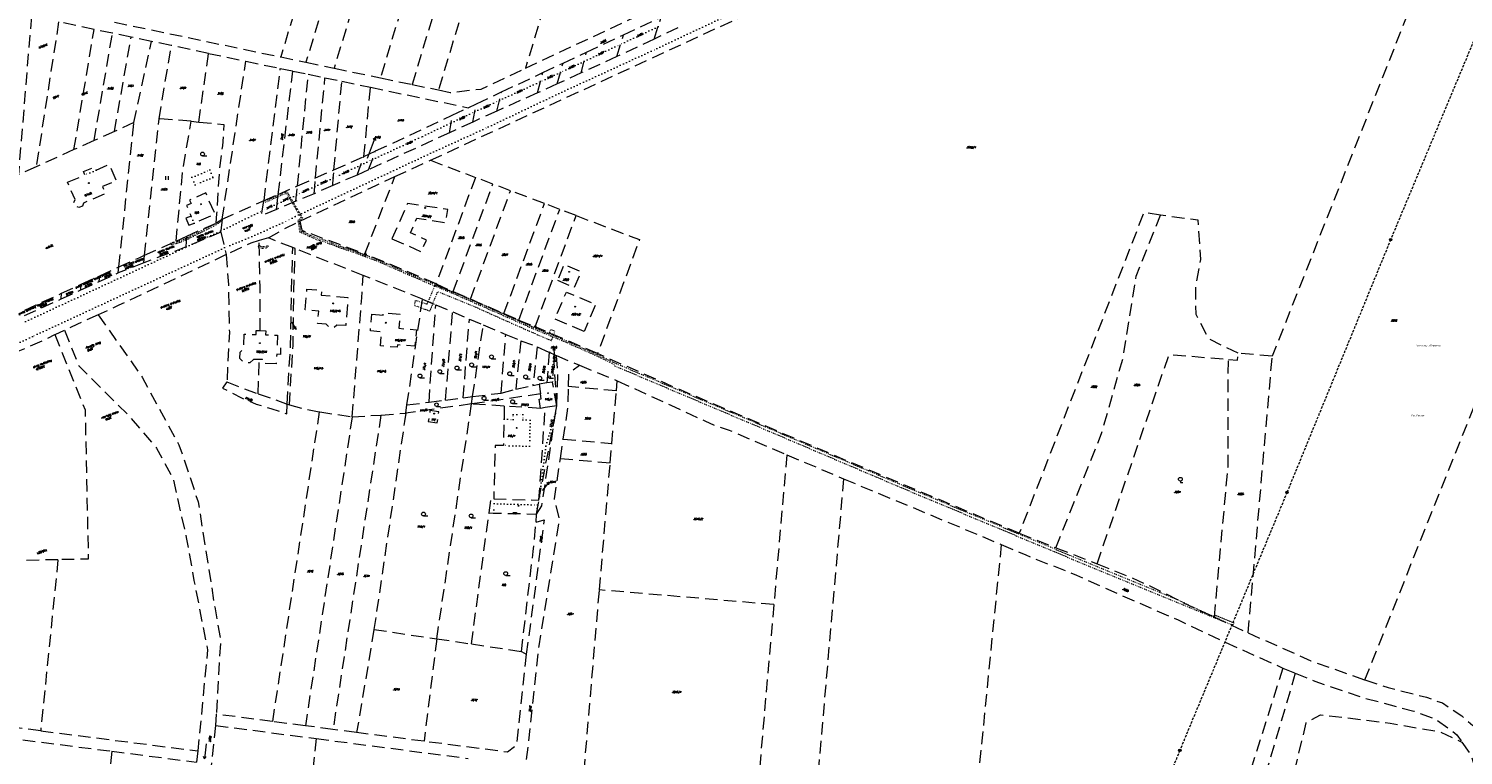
# Model space of a CAD drawing. Header units: metres. Extents: x -626722 to -621116, y -1178216 to -1174550.
# Tile 65 of 86: x -623494 to -622922, y -1176978 to -1176688. Entities that reach past the tile are written whole.
import ezdxf
from ezdxf.enums import TextEntityAlignment as Align

# ---------------------------------------------------------------- set-up
doc = ezdxf.new("R2010")
doc.units = ezdxf.units.M
doc.header["$MEASUREMENT"] = 0
doc.linetypes.add('DASHEDX2', pattern=[1.5, 1, -0.5])
doc.linetypes.add('DOT', pattern=[0.25, 0, -0.25])
for name, color, linetype in [('8_kat_KN_Elektřina', 172, 'DASHEDX2'), ('8_kat_KN_Pomístní_názvy', 210, 'Continuous'), ('8_kat_KN_Věcná_břemena', 206, 'DOT')]:
    doc.layers.add(name, color=color, linetype=linetype)
for name, color, linetype, lineweight in [('8_kat_KN_Hranice parcel', 200, 'DASHEDX2', 25), ('8_kat_KN_Majitel', 194, 'DASHEDX2', 15), ('8_kat_KN_PČ popisy', 210, 'Continuous', 0), ('8_kat_KN_Slučkové čáry', 200, 'DOT', 25), ('8_kat_KN_Značky budov', 7, 'Continuous', 0), ('8_kat_KN_Značky kultur', 7, 'Continuous', 0), ('8_kat_KN_Čísla parcel', 200, 'Continuous', 25)]:
    doc.layers.add(name, color=color, linetype=linetype, lineweight=lineweight)
doc.styles.add('ITALIC', font='ITALIC.shx', dxfattribs={"height": 0.15})
doc.styles.add('Style-cs_Working', font='cs_Working.shx')
doc.styles.add('Style-ITALICS', font='ITALICS.shx')

# ---------------------------------------------------------------- blocks, each defined once
blk = doc.blocks.new('4.02_1')
at = {"layer": '8_kat_KN_Značky budov', "color": 7, "linetype": 'Continuous', "lineweight": 13}
blk.add_circle((0, 0), 0.117, dxfattribs=at)
blk = doc.blocks.new('4.02')
at = {"layer": '8_kat_KN_Značky budov', "color": 7, "linetype": 'Continuous', "lineweight": 13}
blk.add_circle((-0.01, 0), 0.175, dxfattribs=at)
blk = doc.blocks.new('4.02_2')
at = {"layer": '8_kat_KN_Značky budov', "color": 7, "linetype": 'Continuous', "lineweight": 13}
blk.add_circle((0, -0.01), 0.175, dxfattribs=at)
blk = doc.blocks.new('1029_69')
at = {"layer": '8_kat_KN_PČ popisy', "color": 6, "linetype": 'Continuous', "lineweight": 0}
for p, q in [((0, 0), (1.63, -2.52)), ((1.63, -2.52), (0.67, -1.95)), ((1.63, -2.52), (1.51, -1.4))]:
    blk.add_line(p, q, dxfattribs=at)
blk = doc.blocks.new('1029_110')
at = {"layer": '8_kat_KN_PČ popisy', "color": 6, "linetype": 'Continuous', "lineweight": 0}
for p, q in [((0, 0), (1.89, 2.33)), ((1.89, 2.33), (0.87, 1.87)), ((1.89, 2.33), (1.65, 1.24))]:
    blk.add_line(p, q, dxfattribs=at)
blk = doc.blocks.new('1029_114')
at = {"layer": '8_kat_KN_PČ popisy', "color": 6, "linetype": 'Continuous', "lineweight": 0}
for p, q in [((-0.37, 2.98), (-0.74, 1.92)), ((0, 0), (-0.37, 2.98)), ((-0.37, 2.98), (0.25, 2.05))]:
    blk.add_line(p, q, dxfattribs=at)
blk = doc.blocks.new('1029_105')
at = {"layer": '8_kat_KN_PČ popisy', "color": 6, "linetype": 'Continuous', "lineweight": 0}
for p, q in [((0, 0), (1.03, 2.82)), ((1.03, 2.82), (0.21, 2.05)), ((1.03, 2.82), (1.15, 1.71))]:
    blk.add_line(p, q, dxfattribs=at)
blk = doc.blocks.new('3.04')
at = {"layer": '8_kat_KN_Značky kultur', "color": 7, "linetype": 'Continuous', "lineweight": 13}
blk.add_line((0.01, 0), (1.76, 0), dxfattribs=at)
blk.add_circle((0.01, 0.75), 0.75, dxfattribs=at)
blk = doc.blocks.new('3.04_1')
at = {"layer": '8_kat_KN_Značky kultur', "color": 7, "linetype": 'Continuous', "lineweight": 13}
blk.add_line((0.01, 0), (1.58, 0), dxfattribs=at)
blk.add_circle((0.01, 0.68), 0.675, dxfattribs=at)
blk = doc.blocks.new('3.04_2')
at = {"layer": '8_kat_KN_Značky kultur', "color": 7, "linetype": 'Continuous', "lineweight": 13}
blk.add_line((0.01, 0), (1.18, 0), dxfattribs=at)
blk.add_circle((0, 0.5), 0.502, dxfattribs=at)
blk = doc.blocks.new('3.06')
at = {"layer": '8_kat_KN_Značky kultur', "color": 7, "linetype": 'Continuous', "lineweight": 13}
for p, q in [((-0.51, 0), (-0.51, 1.5)), ((0.49, 0), (0.49, 1.5))]:
    blk.add_line(p, q, dxfattribs=at)
blk = doc.blocks.new('3.05')
at = {"layer": '8_kat_KN_Značky kultur', "color": 7, "linetype": 'Continuous', "lineweight": 13}
for p, q in [((0, 0.5), (0, 0)), ((0, 0), (1, 0))]:
    blk.add_line(p, q, dxfattribs=at)
blk.add_circle((0, 1.25), 0.75, dxfattribs=at)
blk = doc.blocks.new('8.02_55')
at = {"layer": '8_kat_KN_Značky kultur', "color": 7, "linetype": 'Continuous', "lineweight": 13}
for p, q in [((0.3, 2.97), (-0.32, -3)), ((-0.32, -3), (-0.72, -1.98)), ((-0.32, -3), (0.28, -2.08))]:
    blk.add_line(p, q, dxfattribs=at)
blk = doc.blocks.new('6.01')
at = {"layer": '8_kat_KN_Elektřina', "color": 7, "linetype": 'Continuous', "lineweight": 13}
for radius in [0.5, 0.4, 0.3, 0.2, 0.1]:
    blk.add_circle((0, 0), radius, dxfattribs=at)

msp = doc.modelspace()

# ---------------------------------------------------------------- linework, layer by layer
at = {"layer": '8_kat_KN_Elektřina', "lineweight": 13}
for p, q in [((-622910.63, -1176674.59), (-622951.24, -1176771.85)), ((-622951.24, -1176771.85), (-622992.57, -1176872.69)), ((-622992.57, -1176872.69), (-623035.32, -1176975.69)), ((-623035.32, -1176975.69), (-623075.41, -1177074.21))]:
    msp.add_line(p, q, dxfattribs=at)
at = {"layer": '8_kat_KN_Hranice parcel', "lineweight": 13, "ltscale": 5}
for p, q in [((-623339.01, -1176516.48), (-623393.9, -1176698.94)), ((-623329.17, -1176519.35), (-623383.83, -1176701.05)), ((-623318.17, -1176522.57), (-623372.57, -1176703.41)), ((-623302.71, -1176536.31), (-623354.14, -1176707.27)), ((-623277.53, -1176534.44), (-623330.98, -1176712.12)), ((-623290.35, -1176539.92), (-623341.49, -1176709.92)), ((-623248.04, -1176543.06), (-623296.29, -1176703.46)), ((-622944.51, -1176681.89), (-622998.45, -1176818.34)), ((-623493.33, -1176682.71), (-623498.52, -1176745.98)), ((-623482.49, -1176684.98), (-623491.41, -1176742.76)), ((-623468.32, -1176687.95), (-623482.49, -1176684.98)), ((-623460.15, -1176685.06), (-623393.9, -1176698.94)), ((-623257.2, -1176690.08), (-623242.13, -1176683.01)), ((-623235.52, -1176687.27), (-623244.99, -1176691.86)), ((-623476.35, -1176735.94), (-623468.32, -1176687.95)), ((-623468.35, -1176732.32), (-623461.01, -1176689.48)), ((-623461.01, -1176689.48), (-623468.32, -1176687.95)), ((-623453.55, -1176691.04), (-623461.01, -1176689.48)), ((-623460.2, -1176728.63), (-623453.55, -1176691.04)), ((-623445.44, -1176692.74), (-623453.55, -1176691.04)), ((-623452.49, -1176725.14), (-623445.44, -1176692.74)), ((-623437.55, -1176694.39), (-623445.44, -1176692.74)), ((-623271.92, -1176696.99), (-623257.2, -1176690.08)), ((-623244.99, -1176691.86), (-623259.8, -1176698.76)), ((-623442.37, -1176723.58), (-623437.55, -1176694.39)), ((-623422.69, -1176697.51), (-623437.55, -1176694.39)), ((-623426.53, -1176724.9), (-623422.69, -1176697.51)), ((-623422.69, -1176697.51), (-623407.81, -1176700.62)), ((-623393.9, -1176698.94), (-623383.83, -1176701.05)), ((-623281.31, -1176701.4), (-623271.92, -1176696.99)), ((-623259.8, -1176698.76), (-623274.06, -1176705.32)), ((-623417.24, -1176763.67), (-623407.81, -1176700.62)), ((-623407.81, -1176700.62), (-623394.06, -1176703.5)), ((-623400.56, -1176756.29), (-623394.06, -1176703.5)), ((-623394.89, -1176753.78), (-623389.09, -1176704.55)), ((-623394.06, -1176703.5), (-623389.09, -1176704.55)), ((-623389.09, -1176704.55), (-623382.93, -1176705.84)), ((-623383.83, -1176701.05), (-623372.57, -1176703.41)), ((-623372.57, -1176703.41), (-623354.14, -1176707.27)), ((-623289.35, -1176705.17), (-623281.31, -1176701.4)), ((-623387.19, -1176750.38), (-623382.93, -1176705.84)), ((-623382.93, -1176705.84), (-623376.24, -1176707.24)), ((-623380.05, -1176747.22), (-623376.24, -1176707.24)), ((-623376.24, -1176707.24), (-623369.54, -1176708.64)), ((-623372.67, -1176743.96), (-623369.54, -1176708.64)), ((-623369.54, -1176708.64), (-623358.13, -1176711.03)), ((-623354.14, -1176707.27), (-623341.49, -1176709.92)), ((-623341.49, -1176709.92), (-623330.98, -1176712.12)), ((-623305.87, -1176712.92), (-623289.35, -1176705.17)), ((-623283.63, -1176709.66), (-623291.54, -1176713.32)), ((-623274.06, -1176705.32), (-623283.63, -1176709.66)), ((-623360.7, -1176738.66), (-623358.13, -1176711.03)), ((-623358.13, -1176711.03), (-623319.2, -1176719.18)), ((-623315.82, -1176717.6), (-623305.87, -1176712.92)), ((-623291.54, -1176713.32), (-623307.73, -1176720.56)), ((-623325.51, -1176722.14), (-623319.2, -1176719.18)), ((-623319.2, -1176719.18), (-623315.82, -1176717.6)), ((-623307.73, -1176720.56), (-623317.29, -1176724.9)), ((-623452.49, -1176725.14), (-623460.2, -1176728.63)), ((-623458.44, -1176782.74), (-623452.49, -1176725.14)), ((-623448.21, -1176778.07), (-623442.37, -1176723.58)), ((-623429.64, -1176724.6), (-623442.37, -1176723.58)), ((-623429.64, -1176724.6), (-623426.53, -1176724.9)), ((-623356.04, -1176736.47), (-623325.51, -1176722.14)), ((-623317.29, -1176724.9), (-623326.55, -1176729.21)), ((-623468.35, -1176732.32), (-623476.35, -1176735.94)), ((-623460.2, -1176728.63), (-623468.35, -1176732.32)), ((-623326.55, -1176729.21), (-623358.93, -1176743.96)), ((-623476.35, -1176735.94), (-623491.41, -1176742.76)), ((-623360.7, -1176738.66), (-623356.04, -1176736.47)), ((-623491.41, -1176742.76), (-623498.52, -1176745.98)), ((-623380.05, -1176747.22), (-623372.67, -1176743.96)), ((-623358.93, -1176743.96), (-623363.46, -1176746.07)), ((-623348.37, -1176746.71), (-623334.21, -1176740.17)), ((-623334.21, -1176740.17), (-623316.28, -1176746.99)), ((-623394.89, -1176753.78), (-623387.19, -1176750.38)), ((-623387.19, -1176750.38), (-623380.05, -1176747.22)), ((-623373.16, -1176750.2), (-623380.54, -1176753.59)), ((-623363.46, -1176746.07), (-623373.16, -1176750.2)), ((-623360.36, -1176777.55), (-623348.37, -1176746.71)), ((-623316.28, -1176746.99), (-623331.94, -1176789.55)), ((-623325.06, -1176792.56), (-623309.27, -1176749.65)), ((-623309.27, -1176749.65), (-623316.28, -1176746.99)), ((-623302.25, -1176752.31), (-623309.27, -1176749.65)), ((-623417.24, -1176763.67), (-623400.56, -1176756.29)), ((-623400.56, -1176756.29), (-623394.89, -1176753.78)), ((-623380.54, -1176753.59), (-623387.91, -1176756.54)), ((-623318.18, -1176795.57), (-623302.25, -1176752.31)), ((-623288.7, -1176757.46), (-623302.25, -1176752.31)), ((-623387.91, -1176756.54), (-623395.54, -1176759.78)), ((-623304.86, -1176801.39), (-623288.7, -1176757.46)), ((-623298.87, -1176803.93), (-623282.62, -1176759.77)), ((-623282.62, -1176759.77), (-623288.7, -1176757.46)), ((-623276.08, -1176762.25), (-623282.62, -1176759.77)), ((-623431.4, -1176770.41), (-623419.82, -1176765.29)), ((-623419.82, -1176765.29), (-623417.24, -1176763.67)), ((-623292.42, -1176806.66), (-623276.08, -1176762.25)), ((-623448.21, -1176778.07), (-623435.62, -1176772.46)), ((-623435.62, -1176772.46), (-623431.4, -1176770.41)), ((-623417.79, -1176768.9), (-623431.61, -1176774.78)), ((-623431.61, -1176774.78), (-623431.4, -1176770.41)), ((-623398.83, -1176771.16), (-623402.51, -1176772.24)), ((-623389.06, -1176775.04), (-623398.83, -1176771.16)), ((-623431.61, -1176774.78), (-623448.53, -1176781.06)), ((-623448.53, -1176781.06), (-623448.21, -1176778.07)), ((-623388.11, -1176775.42), (-623389.06, -1176775.04)), ((-623361.02, -1176786.18), (-623388.11, -1176775.42)), ((-623466.08, -1176786.26), (-623458.44, -1176782.74)), ((-623448.53, -1176781.06), (-623458.68, -1176785.12)), ((-623458.68, -1176785.12), (-623458.44, -1176782.74)), ((-623481.32, -1176793.27), (-623473.44, -1176789.64)), ((-623473.64, -1176791.94), (-623466.32, -1176788.6)), ((-623473.64, -1176791.94), (-623473.44, -1176789.64)), ((-623473.44, -1176789.64), (-623466.08, -1176786.26)), ((-623466.32, -1176788.6), (-623458.68, -1176785.12)), ((-623466.32, -1176788.6), (-623466.08, -1176786.26)), ((-623337.35, -1176795.58), (-623361.02, -1176786.18)), ((-623331.94, -1176789.55), (-623325.06, -1176792.56)), ((-623496.09, -1176802.17), (-623481.51, -1176795.52)), ((-623495.92, -1176799.99), (-623481.32, -1176793.27)), ((-623481.51, -1176795.52), (-623473.64, -1176791.94)), ((-623481.51, -1176795.52), (-623481.32, -1176793.27)), ((-623343.55, -1176837.82), (-623337.35, -1176795.58)), ((-623337.35, -1176795.58), (-623332.06, -1176797.83)), ((-623325.06, -1176792.56), (-623318.18, -1176795.57)), ((-623318.18, -1176795.57), (-623304.86, -1176801.39)), ((-623334.75, -1176836.71), (-623332.06, -1176797.83)), ((-623332.06, -1176797.83), (-623325.31, -1176800.71)), ((-623328.17, -1176835.88), (-623325.31, -1176800.71)), ((-623325.31, -1176800.71), (-623318.66, -1176803.54)), ((-623304.86, -1176801.39), (-623298.87, -1176803.93)), ((-623321.11, -1176834.98), (-623318.66, -1176803.54)), ((-623318.66, -1176803.54), (-623313.14, -1176805.89)), ((-623317.37, -1176834.51), (-623313.14, -1176805.89)), ((-623313.14, -1176805.89), (-623304.12, -1176809.66)), ((-623298.87, -1176803.93), (-623292.42, -1176806.66)), ((-623306, -1176833.07), (-623304.12, -1176809.66)), ((-623304.12, -1176809.66), (-623298.14, -1176812.17)), ((-623298.14, -1176812.17), (-623300.13, -1176831.58)), ((-623291.57, -1176814.65), (-623293.35, -1176830.05)), ((-623291.57, -1176814.65), (-623286.85, -1176816.8)), ((-623286.85, -1176816.8), (-623287.7, -1176829.06)), ((-623285.02, -1176817.67), (-623283.97, -1176818.11)), ((-623283.78, -1176838.16), (-623285.02, -1176817.67)), ((-623283.97, -1176818.11), (-623274.68, -1176821.96)), ((-622998.45, -1176818.34), (-623012.03, -1176817.19)), ((-623008.04, -1176928.8), (-622998.45, -1176818.34)), ((-623402.87, -1176833.37), (-623402.48, -1176819.68)), ((-623274.68, -1176821.96), (-623259.66, -1176828.21)), ((-623300.13, -1176831.58), (-623293.35, -1176830.05)), ((-623293.35, -1176830.05), (-623290.89, -1176829.55)), ((-623287.7, -1176829.06), (-623290.89, -1176829.55)), ((-623290.89, -1176829.55), (-623290.3, -1176833.44)), ((-623285.49, -1176828.72), (-623287.7, -1176829.06)), ((-623283.78, -1176838.16), (-623285.49, -1176828.72)), ((-623260, -1176832.21), (-623279.08, -1176830.5)), ((-623260, -1176832.21), (-623259.66, -1176828.21)), ((-623334.75, -1176836.71), (-623328.17, -1176835.88)), ((-623328.17, -1176835.88), (-623321.11, -1176834.98)), ((-623321.11, -1176834.98), (-623317.37, -1176834.51)), ((-623290.3, -1176833.44), (-623317.8, -1176837.42)), ((-623317.8, -1176837.42), (-623317.37, -1176834.51)), ((-623317.37, -1176834.51), (-623306, -1176833.07)), ((-623306, -1176833.07), (-623300.13, -1176831.58)), ((-623290, -1176835.43), (-623290.3, -1176833.44)), ((-623261.82, -1176853.16), (-623260, -1176832.21)), ((-623378.52, -1176840.55), (-623397.21, -1176964.16)), ((-623391.38, -1176837.48), (-623390.44, -1176837.83)), ((-623353.93, -1176841.85), (-623373.05, -1176967.32)), ((-623365.4, -1176842.53), (-623353.93, -1176841.85)), ((-623353.93, -1176841.85), (-623344.03, -1176841.09)), ((-623317.8, -1176837.42), (-623344.03, -1176841.09)), ((-623344.03, -1176841.09), (-623343.55, -1176837.82)), ((-623343.55, -1176837.82), (-623334.75, -1176836.71)), ((-623331.67, -1176931.16), (-623317.8, -1176837.42)), ((-623290.24, -1176839.19), (-623304.72, -1176838.26)), ((-623290.93, -1176875.85), (-623288.38, -1176838.89)), ((-623290.93, -1176875.85), (-623284.26, -1176841.14)), ((-623288.38, -1176838.89), (-623290.24, -1176839.19)), ((-623283.78, -1176838.16), (-623288.38, -1176838.89)), ((-623284.26, -1176841.14), (-623283.78, -1176838.16)), ((-623365.4, -1176842.53), (-623384.06, -1176965.88)), ((-623282.36, -1176859.16), (-623281.21, -1176851.42)), ((-623281.21, -1176851.42), (-623261.82, -1176853.16)), ((-623262.49, -1176860.95), (-623261.82, -1176853.16)), ((-623282.36, -1176859.16), (-623262.49, -1176860.95)), ((-623192.06, -1176857.72), (-623197.25, -1176917.52)), ((-623192.06, -1176857.72), (-623169.41, -1176867.29)), ((-623266.78, -1176911.63), (-623262.49, -1176860.95)), ((-623308.94, -1176875.27), (-623290.93, -1176875.85)), ((-623317.83, -1176933.22), (-623310.8, -1176880.94)), ((-623292.04, -1176884.54), (-623291.88, -1176881.35)), ((-623099.33, -1176889), (-623084.71, -1176894.83)), ((-623084.71, -1176894.83), (-623068.29, -1176901.21)), ((-623482.75, -1176899.59), (-623496.75, -1176899.89)), ((-623482.75, -1176899.59), (-623489.62, -1176967.86)), ((-623272.93, -1176984.18), (-623266.78, -1176911.63)), ((-623197.25, -1176917.52), (-623266.78, -1176911.63)), ((-623197.25, -1176917.52), (-623206.76, -1177027.04)), ((-623356.7, -1176927.43), (-623363.62, -1176968.55)), ((-623356.7, -1176927.43), (-623331.67, -1176931.16)), ((-623021.5, -1176922.48), (-623008.04, -1176928.8)), ((-623331.67, -1176931.16), (-623336.72, -1176972.07)), ((-623331.67, -1176931.16), (-623317.83, -1176933.22)), ((-623317.83, -1176933.22), (-623297.92, -1176936.2)), ((-623297.92, -1176936.2), (-623295.96, -1176937.29)), ((-622994.17, -1176942.83), (-622989.33, -1176944.83)), ((-623419.61, -1176961.24), (-623419.87, -1176965.74)), ((-623397.21, -1176964.16), (-623419.61, -1176961.24)), ((-623489.62, -1176967.86), (-623504.68, -1176965.93)), ((-623489.62, -1176967.86), (-623426.94, -1176975.9)), ((-623419.87, -1176965.74), (-623438.34, -1177132.06)), ((-623419.87, -1176965.74), (-623379.73, -1176970.98)), ((-623384.06, -1176965.88), (-623397.21, -1176964.16)), ((-623373.05, -1176967.32), (-623384.06, -1176965.88)), ((-623363.62, -1176968.55), (-623373.05, -1176967.32)), ((-623379.73, -1176970.98), (-623398.28, -1177137.48)), ((-623379.73, -1176970.98), (-623319.14, -1176978.9)), ((-623336.72, -1176972.07), (-623363.62, -1176968.55)), ((-623461.23, -1176976.04), (-623479.81, -1177128.42)), ((-623461.23, -1176976.04), (-623427.51, -1176980.36)), ((-623426.94, -1176975.9), (-623427.51, -1176980.36))]:
    msp.add_line(p, q, dxfattribs=at)
at = {"layer": '8_kat_KN_Hranice parcel', "lineweight": 13, "ltscale": 5, "flags": 128}
for points in [[(-623296.29, -1176703.46), (-623181.64, -1176649.64), (-623066.98, -1176595.82)], [(-623334.21, -1176740.17), (-623167.16, -1176663.04), (-623104.38, -1176633.79)], [(-623244.99, -1176691.86), (-623243.37, -1176686.84), (-623242.13, -1176683.01)], [(-623259.8, -1176698.76), (-623258.32, -1176693.83), (-623257.2, -1176690.08)], [(-622961.53, -1176947.59), (-622910.48, -1176819.78), (-622859.43, -1176691.97)], [(-623274.06, -1176705.32), (-623272.86, -1176700.65), (-623271.92, -1176696.99)], [(-623330.98, -1176712.12), (-623326.35, -1176713.09), (-623313.98, -1176711.76), (-623296.29, -1176703.46)], [(-623283.63, -1176709.66), (-623282.35, -1176705.09), (-623281.31, -1176701.4)], [(-623291.54, -1176713.32), (-623290.32, -1176708.79), (-623289.35, -1176705.17)], [(-623307.73, -1176720.56), (-623306.68, -1176716.26), (-623305.87, -1176712.92)], [(-623317.29, -1176724.9), (-623316.45, -1176720.74), (-623315.82, -1176717.6)], [(-623435.62, -1176772.46), (-623432.9, -1176743.74), (-623429.64, -1176724.6)], [(-623426.53, -1176724.9), (-623416.52, -1176725.88), (-623417.15, -1176734.37), (-623418.24, -1176742.32), (-623419.49, -1176761.48), (-623419.82, -1176765.29)], [(-623326.55, -1176729.21), (-623325.96, -1176725.23), (-623325.51, -1176722.14)], [(-623372.67, -1176743.96), (-623360.96, -1176738.78), (-623360.7, -1176738.66)], [(-623363.46, -1176746.07), (-623361.96, -1176742.05), (-623360.7, -1176738.66)], [(-623358.93, -1176743.96), (-623357.36, -1176739.9), (-623356.04, -1176736.47)], [(-623478.88, -1176748.96), (-623472.01, -1176746.01), (-623472.56, -1176744.72), (-623468.04, -1176742.78), (-623467.49, -1176744.07), (-623462.28, -1176741.83), (-623459.51, -1176748.32), (-623464.99, -1176750.69), (-623463.77, -1176753.48), (-623472.5, -1176757.24), (-623472.91, -1176758.44), (-623474.36, -1176759.05), (-623475.83, -1176758.48), (-623476.45, -1176756.97), (-623475.94, -1176755.88), (-623478.88, -1176748.96)], [(-623373.16, -1176750.2), (-623372.93, -1176747.24), (-623372.67, -1176743.96)], [(-623387.91, -1176756.54), (-623387.62, -1176754.03), (-623387.19, -1176750.38)], [(-623386.23, -1176764.53), (-623355.94, -1176750.21), (-623348.37, -1176746.71)], [(-623380.54, -1176753.59), (-623380.32, -1176750.67), (-623380.05, -1176747.22)], [(-623431.74, -1176763.32), (-623430.52, -1176766.08), (-623428.39, -1176765.31), (-623420.08, -1176761.53), (-623423.83, -1176753.23), (-623430.22, -1176756.06), (-623429.56, -1176757.43), (-623431.47, -1176758.27), (-623429.63, -1176762.48), (-623431.74, -1176763.32)], [(-623395.54, -1176759.78), (-623401.62, -1176762.33), (-623401.26, -1176760.3), (-623400.56, -1176756.29)], [(-623395.54, -1176759.78), (-623395.3, -1176757.56), (-623394.89, -1176753.78)], [(-623349.54, -1176771.47), (-623337.85, -1176776.64), (-623335.82, -1176772), (-623342.2, -1176769.18), (-623339.59, -1176763.25), (-623328.08, -1176765.03), (-623327.26, -1176759.88), (-623343.3, -1176757.39), (-623349.54, -1176771.47)], [(-623042.97, -1176762.11), (-623049.68, -1176761.05), (-623099.33, -1176889)], [(-623417.24, -1176763.67), (-623417.73, -1176768.32), (-623417.79, -1176768.9)], [(-623398.83, -1176771.16), (-623391.67, -1176767.11), (-623386.23, -1176764.53)], [(-623386.23, -1176764.53), (-623385.49, -1176768.07), (-623360.36, -1176777.55)], [(-623276.08, -1176762.25), (-623265.32, -1176766.34), (-623254.57, -1176770.42), (-623250.83, -1176771.84), (-623267.59, -1176817.33)], [(-623084.71, -1176894.83), (-623066.5, -1176849.19), (-623057.88, -1176818.76), (-623052.7, -1176786.42), (-623042.97, -1176762.11)], [(-623012.03, -1176817.19), (-623023.64, -1176811.56), (-623028.85, -1176801.77), (-623028.91, -1176790.1), (-623026.92, -1176779.72), (-623027.96, -1176764.09), (-623042.97, -1176762.11)], [(-623417.79, -1176768.9), (-623416.3, -1176775.05), (-623415.63, -1176777.84)], [(-623402.51, -1176772.24), (-623405.77, -1176773.19), (-623415.63, -1176777.84)], [(-623402.14, -1176808.16), (-623402.12, -1176807.37), (-623402.14, -1176790.63), (-623402.51, -1176772.24)], [(-623415.63, -1176777.84), (-623427.42, -1176783.41), (-623458.46, -1176798.06), (-623466.68, -1176801.83)], [(-623458.44, -1176782.74), (-623450.41, -1176779.05), (-623448.21, -1176778.07)], [(-623415.63, -1176777.84), (-623414.73, -1176789.76), (-623414.38, -1176808.79), (-623415.35, -1176828.65)], [(-623391.38, -1176837.48), (-623389.97, -1176814.1), (-623389.62, -1176792.3), (-623389.06, -1176775.04)], [(-623390.44, -1176837.83), (-623388.97, -1176814.13), (-623388.62, -1176792.28), (-623388.11, -1176775.42)], [(-623331.94, -1176789.55), (-623342.52, -1176784.93), (-623360.36, -1176777.55)], [(-623283.53, -1176788), (-623276.73, -1176790.94), (-623274.05, -1176784.67), (-623280.84, -1176781.77), (-623283.53, -1176788)], [(-623365.4, -1176842.53), (-623361.54, -1176795.05), (-623361.02, -1176786.18)], [(-623367.95, -1176806.15), (-623371.52, -1176805.95), (-623372.84, -1176807.04), (-623374.59, -1176806.91), (-623375.72, -1176805.63), (-623379.18, -1176805.33), (-623378.76, -1176800.34), (-623384.13, -1176799.91), (-623383.47, -1176791.55), (-623377.64, -1176792.01), (-623377.8, -1176794.05), (-623367.08, -1176794.9), (-623367.95, -1176806.15)], [(-623272.93, -1176808.5), (-623284.54, -1176803.52), (-623279.94, -1176792.75), (-623268.3, -1176797.75), (-623272.93, -1176808.5)], [(-623466.68, -1176801.83), (-623474.91, -1176805.61), (-623480.16, -1176808.01)], [(-623466.68, -1176801.83), (-623449.19, -1176826.7), (-623434.47, -1176853.69), (-623426.84, -1176876.47), (-623420.24, -1176918.37), (-623417.9, -1176931.7), (-623419.61, -1176961.24)], [(-623357.59, -1176801.62), (-623353.07, -1176802), (-623352.98, -1176800.98), (-623346.31, -1176801.54), (-623346.79, -1176807.24), (-623339.8, -1176807.82), (-623340.35, -1176814.4), (-623347.33, -1176813.83), (-623347.41, -1176814.82), (-623354.12, -1176814.28), (-623353.64, -1176808.69), (-623358.13, -1176808.31), (-623357.59, -1176801.62)], [(-623267.59, -1176817.33), (-623271.25, -1176815.72), (-623281.81, -1176811.14), (-623292.42, -1176806.66)], [(-623500.58, -1176817.2), (-623488.73, -1176812.14), (-623483.94, -1176809.75)], [(-623483.94, -1176809.75), (-623483.9, -1176809.73), (-623480.16, -1176808.01)], [(-623483.94, -1176809.75), (-623471.92, -1176839.8), (-623470.66, -1176899.34), (-623482.75, -1176899.59)], [(-623480.16, -1176808.01), (-623474.48, -1176822.2), (-623454.31, -1176842.3), (-623443.43, -1176855.01), (-623436.85, -1176867.23), (-623431.55, -1176890.77), (-623428.49, -1176907.93), (-623423.1, -1176935.56), (-623426.94, -1176975.9)], [(-623402.48, -1176819.68), (-623404.71, -1176819.65), (-623406.26, -1176821.04), (-623408.62, -1176820.96), (-623410.26, -1176819.25), (-623410.13, -1176816.82), (-623408.7, -1176815.37), (-623408.45, -1176809.55), (-623403.73, -1176809.72), (-623403.68, -1176808.11), (-623402.14, -1176808.16)], [(-623402.14, -1176808.16), (-623399.89, -1176808.24), (-623399.95, -1176809.85), (-623395.23, -1176810), (-623395.37, -1176813.91), (-623393.92, -1176813.96), (-623394.03, -1176817.68), (-623395.49, -1176817.59), (-623395.68, -1176821.48), (-623401.29, -1176821.21), (-623401.22, -1176819.7), (-623402.48, -1176819.68)], [(-623298.14, -1176812.17), (-623293.19, -1176813.91), (-623291.57, -1176814.65)], [(-623285.02, -1176817.67), (-623286.12, -1176817.13), (-623286.85, -1176816.8)], [(-623283.78, -1176838.16), (-623283.39, -1176823.96), (-623283.97, -1176818.11)], [(-623099.33, -1176889), (-623130.37, -1176876.01), (-623170.91, -1176858.9), (-623237.75, -1176830.41), (-623267.59, -1176817.33)], [(-623068.29, -1176901.21), (-623039.59, -1176817.66), (-623015.95, -1176819.63)], [(-623015.95, -1176819.63), (-623012.28, -1176819.94), (-623012.03, -1176817.19)], [(-623279.08, -1176830.5), (-623278.92, -1176825.11), (-623274.68, -1176821.96)], [(-623021.5, -1176922.48), (-623016.1, -1176862.48), (-623015.95, -1176819.63)], [(-623415.35, -1176828.65), (-623417.16, -1176831.07), (-623409.59, -1176834.95), (-623403.67, -1176837.46), (-623397.83, -1176839.29), (-623391.41, -1176841.35), (-623391.38, -1176837.48)], [(-623415.35, -1176828.65), (-623409.21, -1176831.13), (-623402.87, -1176833.37)], [(-623281.21, -1176851.42), (-623279.33, -1176838.82), (-623279.08, -1176830.5)], [(-623259.66, -1176828.21), (-623238.34, -1176837.92), (-623224.76, -1176844.2), (-623220.22, -1176846.23), (-623215.43, -1176847.71), (-623198.98, -1176854.79), (-623192.06, -1176857.72)], [(-623402.87, -1176833.37), (-623397.19, -1176835.32), (-623391.38, -1176837.48)], [(-623290.24, -1176839.19), (-623290.81, -1176835.57), (-623290, -1176835.43)], [(-623390.44, -1176837.83), (-623384.61, -1176839.39), (-623378.52, -1176840.55)], [(-623378.52, -1176840.55), (-623378.27, -1176840.6), (-623365.4, -1176842.53)], [(-623344.03, -1176841.09), (-623344.51, -1176844.37), (-623356.7, -1176927.43)], [(-623335.06, -1176844.46), (-623331.47, -1176845.02), (-623330.86, -1176840.51), (-623334.37, -1176840.02), (-623335.06, -1176844.46)], [(-623304.72, -1176838.26), (-623311.38, -1176837.83), (-623317.8, -1176837.42)], [(-623304.72, -1176838.26), (-623304.83, -1176843.52), (-623305.06, -1176854.03), (-623308.34, -1176853.95), (-623308.44, -1176857.69), (-623308.94, -1176875.27)], [(-623291.88, -1176881.35), (-623289.73, -1176878.11), (-623284.26, -1176841.14)], [(-623295.81, -1176979.37), (-623290.83, -1176933.91), (-623282.69, -1176883.56), (-623284.77, -1176875.33), (-623282.36, -1176859.16)], [(-623169.41, -1176867.29), (-623182.3, -1177015.82), (-623195.18, -1177164.34)], [(-623169.41, -1176867.29), (-623124.47, -1176885.99), (-623106.53, -1176893.55)], [(-623310.8, -1176880.94), (-623310.04, -1176875.24), (-623308.94, -1176875.27)], [(-623291.88, -1176881.35), (-623291.05, -1176877.06), (-623290.93, -1176875.85)], [(-623310.8, -1176880.94), (-623308.87, -1176880.98), (-623291.88, -1176881.35)], [(-623297.92, -1176936.2), (-623293.23, -1176896.31), (-623292.04, -1176884.54)], [(-623292.04, -1176884.54), (-623288.82, -1176883.72), (-623295.96, -1176937.29)], [(-623106.53, -1176893.55), (-623120.32, -1177032.8), (-623134.1, -1177172.04)], [(-623106.53, -1176893.55), (-623096.75, -1176897.68), (-623076.48, -1176905.8), (-623058.71, -1176913.71), (-623035.96, -1176923.65), (-623017.83, -1176932.26), (-622994.17, -1176942.83)], [(-623068.29, -1176901.21), (-623054.72, -1176906.62), (-623045.39, -1176910.95), (-623031.65, -1176917.84), (-623021.5, -1176922.48)], [(-623008.04, -1176928.8), (-622983.08, -1176939.92), (-622961.53, -1176947.59)], [(-623295.96, -1176937.29), (-623299.9, -1176973.58), (-623303.43, -1176976.42), (-623336.72, -1176972.07)], [(-622994.17, -1176942.83), (-623008.01, -1176986.4), (-623015.06, -1177011.51), (-623029.06, -1177045.94), (-623033.08, -1177058.37), (-623038.2, -1177080.49), (-623041.25, -1177097.62), (-623046.51, -1177133.11)], [(-622989.33, -1176944.83), (-622992.77, -1176957.04), (-623017.4, -1177039.55), (-623037.73, -1177117.18), (-623043.04, -1177133.33), (-623046.51, -1177133.11)], [(-622989.33, -1176944.83), (-622981.49, -1176948.08), (-622961.89, -1176954.72), (-622942, -1176959.99), (-622933.1, -1176963.24), (-622924.83, -1176969.45), (-622922.81, -1176972.36)], [(-622961.53, -1176947.59), (-622952.21, -1176950.57), (-622936.87, -1176954.5), (-622930.59, -1176956.77), (-622922.89, -1176961.87), (-622918.47, -1176965.79)], [(-622993.27, -1177179.18), (-623002.6, -1177155.82), (-623004.44, -1177136.42), (-623000.44, -1177128.77), (-622985.51, -1177121.27), (-622986.16, -1177113.51), (-623016.56, -1177102.56), (-623018.39, -1177094.15), (-623012.24, -1177072.61), (-622998.07, -1177016.42), (-622990.64, -1176988.6), (-622984.88, -1176964.63), (-622979.2, -1176961.45), (-622951.36, -1176964.78), (-622931.39, -1176968.35), (-622922.81, -1176972.36)], [(-623496.75, -1176971.48), (-623462.23, -1176975.91), (-623461.23, -1176976.04)], [(-622922.81, -1176972.36), (-622919.09, -1176977.72), (-622916.25, -1176987.26), (-622911.64, -1177023.72), (-622909.46, -1177041.64), (-622907.9, -1177051.98), (-622904.62, -1177066.63), (-622894.59, -1177099.39), (-622892.13, -1177109.13), (-622890.02, -1177122.13), (-622888.96, -1177128.45)]]:
    msp.add_lwpolyline(points, dxfattribs=at)
at = {"layer": '8_kat_KN_PČ popisy', "lineweight": 0}
for p, q in [((-623359.24, -1176739.33), (-623357.26, -1176733.99)), ((-623389.54, -1176804.81), (-623389.32, -1176805.13)), ((-623284.3, -1176820.63), (-623284.63, -1176818.07)), ((-623289.51, -1176871.98), (-623288.71, -1176870.97))]:
    msp.add_line(p, q, dxfattribs=at)
at = {"layer": '8_kat_KN_Slučkové čáry', "lineweight": 0, "ltscale": 5}
for p, q in [((-623243.37, -1176686.84), (-623258.32, -1176693.83)), ((-623243.96, -1176695.61), (-623215.14, -1176682.05)), ((-623284.24, -1176714.1), (-623243.96, -1176695.61)), ((-623272.86, -1176700.65), (-623258.32, -1176693.83)), ((-623272.86, -1176700.65), (-623282.35, -1176705.09)), ((-623306.68, -1176716.26), (-623290.32, -1176708.79)), ((-623282.35, -1176705.09), (-623290.32, -1176708.79)), ((-623316.45, -1176720.74), (-623306.68, -1176716.26)), ((-623311.1, -1176726.88), (-623284.24, -1176714.1)), ((-623325.96, -1176725.23), (-623316.45, -1176720.74)), ((-623337.41, -1176730.64), (-623325.96, -1176725.23)), ((-623334.2, -1176737.38), (-623311.1, -1176726.88)), ((-623357.36, -1176739.9), (-623337.41, -1176730.64)), ((-623334.2, -1176737.38), (-623388.16, -1176762.63)), ((-623467.49, -1176744.07), (-623472.01, -1176746.01)), ((-623429.3, -1176746.98), (-623422.16, -1176744.02)), ((-623422.16, -1176744.02), (-623420.92, -1176747.01)), ((-623361.96, -1176742.05), (-623372.93, -1176747.24)), ((-623361.96, -1176742.05), (-623357.36, -1176739.9)), ((-623428.04, -1176749.96), (-623429.3, -1176746.98)), ((-623420.92, -1176747.01), (-623428.04, -1176749.96)), ((-623372.93, -1176747.24), (-623380.32, -1176750.67)), ((-623387.62, -1176754.03), (-623395.3, -1176757.56)), ((-623380.32, -1176750.67), (-623387.62, -1176754.03)), ((-623417.73, -1176768.32), (-623401.26, -1176760.3)), ((-623395.3, -1176757.56), (-623401.26, -1176760.3)), ((-623428.39, -1176765.31), (-623429.63, -1176762.48)), ((-623404.23, -1176770.1), (-623391.3, -1176764.27)), ((-623388.16, -1176762.63), (-623391.3, -1176764.27)), ((-623431.61, -1176774.78), (-623417.73, -1176768.32)), ((-623404.23, -1176770.1), (-623416.3, -1176775.05)), ((-623495.68, -1176804.55), (-623431.61, -1176774.78)), ((-623416.3, -1176775.05), (-623492.91, -1176810.5)), ((-623492.91, -1176810.5), (-623560.8, -1176842.22)), ((-623285.02, -1176817.67), (-623285.49, -1176828.72)), ((-623301.25, -1176843.6), (-623301.14, -1176841.6)), ((-623301.14, -1176841.6), (-623297.4, -1176841.67)), ((-623297.4, -1176841.67), (-623297.36, -1176843.79)), ((-623284.26, -1176841.14), (-623288.13, -1176854.22)), ((-623304.83, -1176843.52), (-623301.25, -1176843.6)), ((-623297.36, -1176843.79), (-623294.42, -1176843.85)), ((-623294.42, -1176843.85), (-623294.64, -1176854.29)), ((-623294.64, -1176854.29), (-623305.06, -1176854.03)), ((-623288.13, -1176854.22), (-623290.93, -1176875.85)), ((-623308.87, -1176880.98), (-623308.83, -1176877.19)), ((-623308.83, -1176877.19), (-623291.55, -1176877.73)), ((-623291.55, -1176877.73), (-623291.88, -1176881.35)), ((-623291.55, -1176877.73), (-623291.05, -1176877.06))]:
    msp.add_line(p, q, dxfattribs=at)
at = {"layer": '8_kat_KN_Věcná_břemena', "lineweight": 0, "flags": 128}
for points in [[(-623400.72, -1176757.2), (-623398.65, -1176756.35), (-623394.99, -1176754.68), (-623394.92, -1176754.1), (-623398.85, -1176755.89), (-623400.62, -1176756.62), (-623400.72, -1176757.2)], [(-623394.92, -1176754.1), (-623394.99, -1176754.68), (-623392.85, -1176753.71), (-623391.53, -1176753.4), (-623389.33, -1176757.14), (-623388.86, -1176756.94), (-623391.29, -1176752.82), (-623393.01, -1176753.23), (-623394.92, -1176754.1)], [(-623389.33, -1176757.14), (-623385.69, -1176763.31), (-623387.08, -1176764.25), (-623386.98, -1176764.89), (-623386.51, -1176764.66), (-623386.54, -1176764.49), (-623385.01, -1176763.47), (-623388.86, -1176756.94), (-623389.33, -1176757.14)], [(-623431.47, -1176771.83), (-623430.99, -1176771.63), (-623419.85, -1176766.02), (-623417.32, -1176764.4), (-623417.25, -1176763.77), (-623420.09, -1176765.58), (-623431.19, -1176771.17), (-623431.44, -1176771.28), (-623431.47, -1176771.83)], [(-623386.98, -1176764.89), (-623386.39, -1176768.7), (-623379.37, -1176771.91), (-623376.65, -1176772.56), (-623371.37, -1176774.66), (-623362.47, -1176777.69), (-623354.32, -1176780.86), (-623340.57, -1176786.88), (-623325.66, -1176793.11), (-623303.26, -1176802.92), (-623292.86, -1176807.54), (-623280.96, -1176812.44), (-623268.06, -1176818.13), (-623261.01, -1176821.59), (-623260.9, -1176822.14), (-623202.75, -1176846.77), (-623145.08, -1176871.39), (-623069.41, -1176903.05), (-623017.63, -1176924.3), (-623021.5, -1176922.48), (-623031.65, -1176917.84), (-623035.73, -1176915.79), (-623069.03, -1176902.13), (-623144.7, -1176870.47), (-623202.35, -1176845.85), (-623260.52, -1176821.22), (-623267.84, -1176817.67), (-623280.76, -1176811.98), (-623292.24, -1176807.25), (-623292.05, -1176806.81), (-623292.42, -1176806.66), (-623292.79, -1176806.5), (-623292.98, -1176806.94), (-623303.06, -1176802.46), (-623325.46, -1176792.65), (-623340.37, -1176786.42), (-623354.12, -1176780.4), (-623362.29, -1176777.23), (-623371.19, -1176774.2), (-623376.49, -1176772.08), (-623379.21, -1176771.43), (-623385.93, -1176768.36), (-623386.51, -1176764.66), (-623386.98, -1176764.89)], [(-623437.82, -1176773.44), (-623437.9, -1176773.63), (-623436.98, -1176774.04), (-623436.79, -1176773.53), (-623434.71, -1176773.19), (-623431.47, -1176771.83), (-623431.44, -1176771.28), (-623434.85, -1176772.71), (-623436.67, -1176773.01), (-623436.7, -1176772.94), (-623437.82, -1176773.44)], [(-623399.68, -1176775.17), (-623398.76, -1176774.36), (-623399.08, -1176773.99), (-623399.87, -1176774.67), (-623401.5, -1176774.7), (-623402.05, -1176774.57), (-623402.12, -1176774.25), (-623402.47, -1176774.32), (-623402.9, -1176774.42), (-623402.76, -1176775.07), (-623402.45, -1176775.1), (-623401.55, -1176775.2), (-623399.68, -1176775.17)], [(-623360.36, -1176777.55), (-623360.5, -1176777.92), (-623363.4, -1176776.84), (-623363.57, -1176777.31), (-623360.26, -1176778.54), (-623359.67, -1176777.84), (-623360.36, -1176777.55)], [(-623360.19, -1176777.1), (-623360.36, -1176777.55), (-623359.67, -1176777.84), (-623359.48, -1176777.4), (-623360.19, -1176777.1)], [(-623285.54, -1176811.19), (-623284.97, -1176809.81), (-623286.85, -1176809.01), (-623287.03, -1176809.46), (-623292.52, -1176807.08), (-623304.86, -1176801.61), (-623316.06, -1176796.55), (-623332.42, -1176789.87), (-623335.14, -1176796.52), (-623333.2, -1176797.34), (-623331.26, -1176792.57), (-623316.88, -1176798.45), (-623305.7, -1176803.49), (-623293.34, -1176808.96), (-623285.98, -1176812.15), (-623285.54, -1176811.19)], [(-623340.61, -1176798.25), (-623339.58, -1176798.45), (-623337.87, -1176799.11), (-623334.41, -1176800.31), (-623333.2, -1176797.34), (-623335.14, -1176796.52), (-623335.61, -1176797.67), (-623337.56, -1176797), (-623338.98, -1176796.43), (-623340.21, -1176796.19), (-623340.61, -1176798.25)], [(-623292.79, -1176806.5), (-623292.42, -1176806.66), (-623292.28, -1176806.27), (-623292.62, -1176806.12), (-623292.79, -1176806.5)], [(-623292.28, -1176806.27), (-623292.42, -1176806.66), (-623292.05, -1176806.81), (-623291.89, -1176806.43), (-623292.28, -1176806.27)], [(-623286.29, -1176807.67), (-623286.85, -1176809.01), (-623284.97, -1176809.81), (-623284.41, -1176808.47), (-623286.29, -1176807.67)], [(-623021.5, -1176922.48), (-623017.63, -1176924.3), (-623014.04, -1176925.77), (-623013.66, -1176924.85), (-623021.43, -1176921.66), (-623021.5, -1176922.48)]]:
    msp.add_lwpolyline(points, close=True, dxfattribs=at)

# ---------------------------------------------------------------- block references
at = {"layer": '8_kat_KN_Elektřina', "lineweight": 13}
for p in [(-622951.24, -1176771.85), (-622992.57, -1176872.69), (-623035.32, -1176975.69)]:
    msp.add_blockref('6.01', p, dxfattribs=at)
at = {"layer": '8_kat_KN_PČ popisy', "lineweight": 0}
for name, p in [('1029_105', (-623357.26, -1176733.99)), ('1029_69', (-623389.32, -1176805.13)), ('1029_114', (-623284.63, -1176818.07)), ('1029_110', (-623288.71, -1176870.97))]:
    msp.add_blockref(name, p, dxfattribs=at)
at = {"layer": '8_kat_KN_Značky budov', "lineweight": 13}
for name, p in [('4.02', (-623470.36, -1176749.26)), ('4.02', (-623425.68, -1176757.74)), ('4.02', (-623336.32, -1176759.21)), ('4.02_2', (-623278.88, -1176784.67)), ('4.02', (-623372.92, -1176797.29)), ('4.02_2', (-623276.45, -1176798.59)), ('4.02', (-623352.01, -1176805.02)), ('4.02', (-623402.17, -1176813.15)), ('4.02_1', (-623287.26, -1176833.13)), ('4.02', (-623332.69, -1176841.28)), ('4.02', (-623299.78, -1176846.99)), ('4.02', (-623299.04, -1176878.11))]:
    msp.add_blockref(name, p, dxfattribs=at)
at = {"layer": '8_kat_KN_Značky kultur', "lineweight": 13}
for name, p in [('3.04', (-623425.08, -1176738.44)), ('3.06', (-623439.18, -1176747.95)), ('3.04', (-623309.84, -1176819.38)), ('3.04', (-623330.46, -1176825.26)), ('3.04', (-623323.61, -1176823.82)), ('3.04', (-623317.77, -1176822.55)), ('3.04', (-623302.59, -1176826.1)), ('3.04', (-623338.38, -1176826.98)), ('3.04', (-623296.22, -1176827.37)), ('3.04', (-623290.53, -1176827.88)), ('3.04_2', (-623286.75, -1176827.15)), ('3.04', (-623312.83, -1176835.92)), ('3.04', (-623301.41, -1176837.28)), ('3.04_1', (-623331.77, -1176838.39)), ('3.05', (-623035.09, -1176868.72)), ('3.04', (-623336.95, -1176882.1)), ('3.04', (-623317.99, -1176882.85)), ('3.04', (-623304.18, -1176905.87)), ('8.02_55', (-623423.96, -1176976.1))]:
    msp.add_blockref(name, p, dxfattribs=at)

# ---------------------------------------------------------------- texts
at = {"layer": '8_kat_KN_Majitel', "linetype": 'Continuous', "style": 'ITALIC'}
for s, rotation, p in [('SÚS Jmk', 201, (-623405.107, -1176765.623)), ('Hebelka Martin', 201, (-623420.817, -1176768.104)), ('Obec Rybníky', 201, (-623377.596, -1176772.715)), ('Hebelka Martin', 201, (-623436.386, -1176774.22)), ('Pecinová Svatava', 201, (-623392.472, -1176777.514)), ('Psotová Leona, Zemánek Kamil', 204.4087, (-623461.902, -1176784.566)), ('Košíček Libor Ing.', 201, (-623448.748, -1176779.231)), ('Pecinová Svatava', 201, (-623403.778, -1176788.763)), ('Psotová Leona, Zemánek Kamil', 204.4087, (-623484.64, -1176795.127)), ('Pecinová Svatava', 201, (-623434.025, -1176795.836)), ('Obec Rybníky', 201, (-623465.69, -1176812.576)), ('Procházka Pavel', 201, (-623485.214, -1176819.721)), ('Krška Bohuslav', 201, (-623458.643, -1176840.229))]:
    msp.add_text(s, height=0.7, rotation=rotation, dxfattribs=at).set_placement(p)
at = {"layer": '8_kat_KN_Pomístní_názvy', "lineweight": 0, "style": 'Style-cs_Working'}
msp.add_text('Vinohrady u Topanova', height=0.7, dxfattribs=at).set_placement((-622936.049, -1176814.118), align=Align.MIDDLE_CENTER)
msp.add_text('Pod Perkem', height=0.7, dxfattribs=at).set_placement((-622943.01, -1176842.39))
at = {"layer": '8_kat_KN_Čísla parcel', "lineweight": 0, "style": 'Style-ITALICS'}
for s, rotation, p in [('3465', 24, (-623266.294, -1176693.656)), ('3488', 24, (-623251.694, -1176691.006)), ('3487', 24, (-623267.204, -1176698.346)), ('3486', 24, (-623278.884, -1176703.776)), ('3485', 24, (-623287.574, -1176707.806)), ('3458', 201, (-623482.41, -1176714.09)), ('3459', 201, (-623470.95, -1176712.77)), ('3484', 24, (-623299.664, -1176713.486)), ('3483', 24, (-623312.924, -1176719.626)), ('3482', 24, (-623322.594, -1176724.196)), ('3468', 83, (-623393.156, -1176732.163)), ('3481', 23, (-623343.567, -1176734.032)), ('3479', 23, (-623368.877, -1176745.712)), ('3478', 23, (-623377.907, -1176749.842)), ('3476', 23, (-623392.997, -1176756.682)), ('3477', 23, (-623385.027, -1176753.112)), ('3475', 23, (-623399.487, -1176759.732)), ('3474', 201, (-623406.014, -1176767.23)), ('758/23', 201, (-623423.709, -1176770.345)), ('727/7', 201, (-623484.68, -1176773.72)), ('758/22', 201, (-623438.787, -1176776.287)), ('3608', 201, (-623379.58, -1176774.407)), ('758/21', 201, (-623452.631, -1176781.724)), ('770/6', 201, (-623395.345, -1176779.807)), ('758/7', 201, (-623469.112, -1176788.97)), ('758/8', 201, (-623461.312, -1176785.456)), ('758/6', 201, (-623476.656, -1176792.245)), ('770/5', 201, (-623406.461, -1176790.928)), ('758/5', 201, (-623487.096, -1176797.176)), ('3677', 201, (-623437.26, -1176798.359)), ('3678', 201, (-623468.72, -1176814.865)), ('774/3', 87, (-623321.971, -1176820.564)), ('774/4', 87, (-623315.771, -1176819.414)), ('3680/2', 201, (-623488.023, -1176821.963)), ('774/1', 83, (-623336.356, -1176824.013)), ('774/2', 87, (-623328.671, -1176822.654)), ('777/7', 83, (-623300.676, -1176823.153)), ('777/6', 83, (-623294.296, -1176824.453)), ('777/5', 83, (-623288.716, -1176825.423)), ('777/2', 86, (-623285.181, -1176825.511)), ('770/8', 340, (-623408.34, -1176835.288)), ('777/8', 9, (-623309.879, -1176836.458)), ('3679', 201, (-623461.485, -1176842.469)), ('775/2', 81, (-623285.759, -1176846.847)), ('3652', 83, (-623289.826, -1176892.693)), ('3608', 336, (-623058.235, -1176911.476)), ('3648', 84, (-623294.204, -1176960.448)), ('3678', 84, (-623421.864, -1176972.438))]:
    msp.add_text(s, height=0.7, rotation=rotation, dxfattribs=at).set_placement(p)
for s, rotation, p in [('3457/1', 201, (-623488.667, -1176694.22)), ('727/9', 201, (-623470.597, -1176753.37)), ('3594/2', 354, (-623335.78, -1176762.812)), ('774/5', 6, (-623337.008, -1176840.35)), ('770/221', 201, (-623489.161, -1176896.01))]:
    msp.add_text(s, height=0.7, rotation=rotation, dxfattribs=at).set_placement(p, align=Align.CENTER)
for s, p in [('3461', (-623455.01, -1176710.81)), ('3460', (-623463.08, -1176711.85)), ('3464', (-623434.16, -1176711.64)), ('3466', (-623419.19, -1176713.89)), ('3471', (-623376.66, -1176728.43)), ('3472', (-623367.8, -1176727.16)), ('3473', (-623347.32, -1176724.55)), ('3467', (-623406.44, -1176732.44)), ('3469', (-623390.9, -1176730.39)), ('3470', (-623383.87, -1176729.43)), ('3462', (-623451.17, -1176738.52)), ('730', (-623427.68, -1176742.03)), ('3463', (-623441.69, -1176752.15)), ('728', (-623428.45, -1176761.41)), ('3593', (-623366.87, -1176765.09)), ('3595', (-623323.17, -1176771.47)), ('3596', (-623316.2, -1176774.29)), ('3597', (-623305.79, -1176778.26)), ('3598', (-623296.14, -1176782.04)), ('3599', (-623289.71, -1176784.55)), ('3600', (-623281.46, -1176788.15)), ('3606', (-622951.1, -1176804.47)), ('770/13', (-623380.8, -1176823.57)), ('770/16', (-623355.64, -1176824.78)), ('777/4', (-623313.66, -1176823)), ('4005', (-623274.47, -1176829.1)), ('3602', (-623070.78, -1176830.89)), ('3603', (-623053.69, -1176830.19)), ('777/3', (-623298.19, -1176838.14)), ('772', (-623333.95, -1176844)), ('3649', (-623272.75, -1176843.58)), ('775/1', (-623303.53, -1176850.55)), ('3650', (-623274.34, -1176857.88)), ('3604', (-623037.55, -1176872.87)), ('3605', (-623012.32, -1176873.71)), ('779', (-623301.66, -1176881.39)), ('773/1', (-623339.52, -1176886.74)), ('778/1', (-623320.76, -1176887.22)), ('3676', (-623383.41, -1176904.57)), ('3675', (-623371.35, -1176905.69)), ('3674', (-623360.94, -1176906.41)), ('780', (-623305.9, -1176910.02)), ('3651', (-623279.62, -1176921.59)), ('3673', (-623349.04, -1176951.69)), ('3672', (-623317.95, -1176955.89))]:
    msp.add_text(s, height=0.7, dxfattribs=at).set_placement(p)
for s, p in [('3480', (-623355.373, -1176731.32)), ('3594/1', (-623333.387, -1176753.64)), ('770/7', (-623383.674, -1176810.84)), ('770/217', (-623346.344, -1176812.37)), ('770/214', (-623401.644, -1176816.99)), ('3646', (-623284.987, -1176815.2)), ('776/1', (-623287.165, -1176835.909)), ('3647', (-623285.517, -1176868.89))]:
    msp.add_text(s, height=0.7, dxfattribs=at).set_placement(p, align=Align.CENTER)
for s, p in [('3592/1', (-623118.543, -1176735.006)), ('3601/1', (-623267.575, -1176778.386)), ('770/218', (-623372.294, -1176800.356)), ('3601/2', (-623276.163, -1176801.626)), ('3645/2', (-623227.455, -1176883.296)), ('3645/1', (-623236.007, -1176952.416))]:
    msp.add_text(s, height=0.7, dxfattribs=at).set_placement(p, align=Align.MIDDLE_CENTER)

doc.saveas('drawing.dxf')
